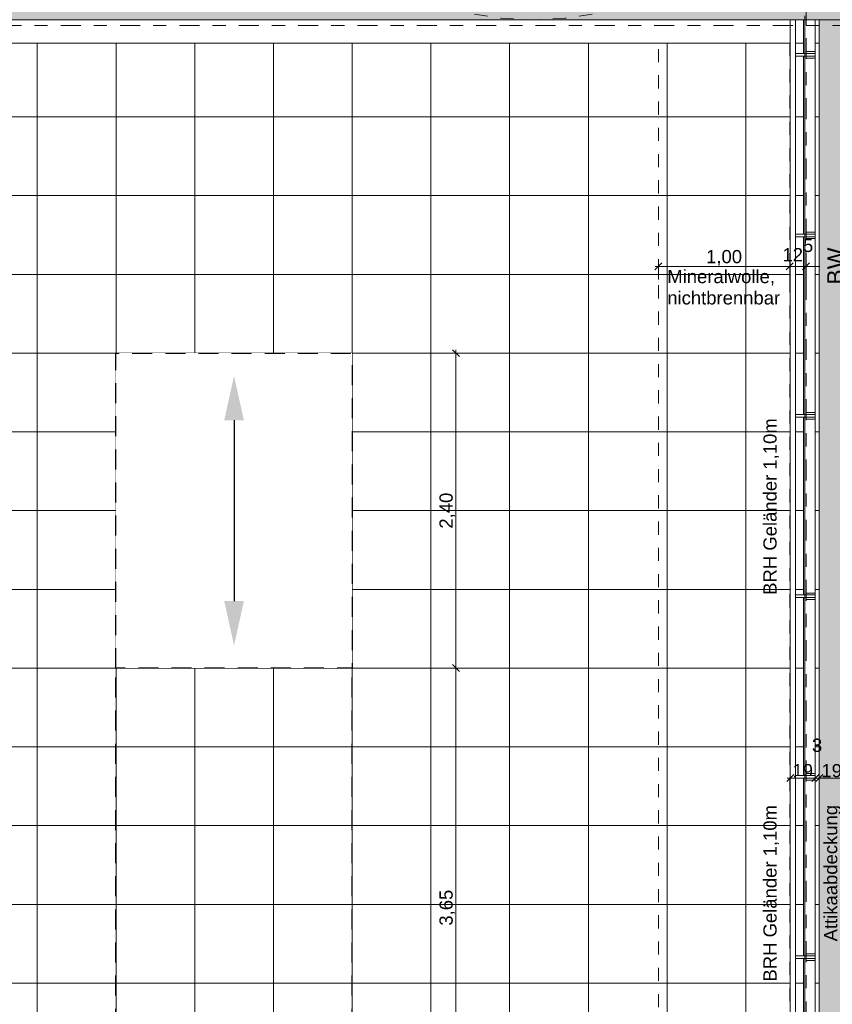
# Model space of a CAD drawing. Header units: metres. Extents: x -180 to 4, y -47 to 4.
# Tile 46 of 256: x -166.21 to -160.02, y -19.62 to -12.12. Entities that reach past the tile are written whole.
import ezdxf

# ---------------------------------------------------------------- set-up
doc = ezdxf.new("R2010")
doc.units = ezdxf.units.M
doc.header["$LTSCALE"] = 0.05
doc.header["$PDMODE"] = 1
doc.header["$PDSIZE"] = -2
for name, pattern in [('Dash Style-1', [1.999894, 0.999947, -0.999947]), ('ISO-02 Strichlinie', [3.81, 3.048, -0.762]), ('ISO-10 Strichpunktlinie', [4.699, 3.048, -0.762, 0.127, -0.762]), ('Linienart-53', [5.291531, 3.175, -1.058062, 0.352704, -0.705764]), ('VW-01 Strichlinie kurz', [1.999894, 0.999947, -0.999947])]:
    doc.linetypes.add(name, pattern=pattern)
doc.layers.get('0').update_dxf_attribs({"lineweight": 25})
for name, color, linetype, lineweight, true_color in [('30 -36 Dächer- 3 Dachbeläge', 7, 'Continuous', 15, 0x9999ff), ('30 -36 Dächer- 4 Dachbekleidungen', 7, 'Continuous', 9, 0xccccff), ('70 -72 Beschriftung- 1 Beschriftung allgemein', 7, 'Continuous', 9, 0xff6633), ('70 -72 Beschriftung- 7 Detailverweise Linie', 7, 'Continuous', 9, 0x00dd00), ('70 -76 Bemaßung- 2 Allgemein', 7, 'Continuous', 5, 0x6666cc)]:
    doc.layers.add(name, color=color, linetype=linetype, lineweight=lineweight, true_color=true_color)
for name, color, linetype, lineweight in [('30 -36 Dächer- 9 Sonstiges zur KG360', 7, 'VW-01 Strichlinie kurz', 9), ('60- 61 allgemeine Ausstattung- 4 Terrassen', 7, 'Continuous', 9), ('70 -71 Achsen- 1 Gebäudeachsen', 7, 'Linienart-53', 18), ('Keine', 7, 'Continuous', 9)]:
    doc.layers.add(name, color=color, linetype=linetype, lineweight=lineweight)
doc.styles.add('Arial', font='arial.ttf')
doc.dimstyles.new('k+k_klein', dxfattribs={"dimtxt": 0.075516, "dimasz": 0.05302, "dimexe": 0.05, "dimexo": 0.15, "dimgap": 0.005, "dimtad": 1, "dimdec": 3, "dimtxsty": 'Arial', "dimblk": 'VW_SLASH-2', "dimblk1": 'VW_SLASH-2', "dimblk2": 'VW_SLASH-2', "dimcen": 0, "dimdle": 0.025, "dimadec": 3, "dimazin": 0, "dimtfac": 0.75, "dimtdec": 3, "dimtix": 1, "dimtmove": 0, "dimatfit": 0, "dimldrblk": 'VW_FILLEDARROW', "dimfxl": 0.1, "dimfxlon": 1, "dimfrac": 2, "dimtolj": 1, "dimarcsym": 0})

# ---------------------------------------------------------------- blocks, each defined once
blk = doc.blocks.new('VW_SLASH-2')
at = {"color": 0, "linetype": 'ByBlock', "lineweight": -2, "transparency": 16777216}
blk.add_line((0.47, 0), (-1, 0), dxfattribs=at)
at = {"color": 0, "lineweight": 5, "transparency": 16777216, "flags": 128}
blk.add_lwpolyline([(0.5, 0.5), (-0.5, -0.5)], dxfattribs=at)
blk = doc.blocks.new('*D1014')
at = {"layer": '70 -76 Bemaßung- 2 Allgemein', "color": 0, "lineweight": -2}
for p, q in [((-161.346, -14.0962), (-161.346, -13.9462)), ((-160.346, -14.0962), (-160.346, -13.9462)), ((-160.399, -13.9962), (-161.293, -13.9962))]:
    blk.add_line(p, q, dxfattribs=at)
at = {"layer": 'Defpoints', "color": 0}
for p in [(-161.346, -13.9962), (-160.346, -16.4232), (-161.346, -16.475)]:
    blk.add_point(p, dxfattribs=at)
at = {"layer": '70 -76 Bemaßung- 2 Allgemein', "color": 0, "lineweight": -2, "xscale": 0.05302001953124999, "yscale": 0.05302001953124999, "zscale": 0.05302001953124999, "rotation": 180}
blk.add_blockref('VW_SLASH-2', (-161.346, -13.9962), dxfattribs=at)
at = {"layer": '70 -76 Bemaßung- 2 Allgemein', "color": 0, "lineweight": -2, "xscale": 0.05302001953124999, "yscale": 0.05302001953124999, "zscale": 0.05302001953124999}
blk.add_blockref('VW_SLASH-2', (-160.346, -13.9962), dxfattribs=at)
at = {"layer": '70 -76 Bemaßung- 2 Allgemein', "color": 0, "insert": (-160.846, -13.9307), "char_height": 0.10069, "attachment_point": 5, "style": 'Arial'}
blk.add_mtext('\\A1;1,00', dxfattribs=at)
blk = doc.blocks.new('VW_FILLEDARROW')
at = {"linetype": 'Continuous', "lineweight": 0, "transparency": 16777216}
blk.add_hatch(color=0, dxfattribs=at).paths.add_polyline_path([(-2.83, 0.76), (0, 0), (-2.83, -0.76)])
at = {"color": 0, "lineweight": 5, "transparency": 16777216, "flags": 128}
blk.add_lwpolyline([(-2.83, 0.76), (0, 0), (-2.83, -0.76)], close=True, dxfattribs=at)
blk = doc.blocks.new('*D1015')
at = {"layer": '70 -76 Bemaßung- 2 Allgemein', "color": 0, "lineweight": -2}
for p, q in [((-160.346, -14.0962), (-160.346, -13.9462)), ((-160.221, -14.0962), (-160.221, -13.9462)), ((-160.399, -13.9962), (-160.452, -13.9962)), ((-160.221, -13.9962), (-160.346, -13.9962)), ((-160.168, -13.9962), (-160.115, -13.9962))]:
    blk.add_line(p, q, dxfattribs=at)
at = {"layer": 'Defpoints', "color": 0}
for p in [(-160.346, -13.9962), (-160.221, -14.2552), (-160.346, -16.4232)]:
    blk.add_point(p, dxfattribs=at)
at = {"layer": '70 -76 Bemaßung- 2 Allgemein', "color": 0, "lineweight": -2, "xscale": 0.05302001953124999, "yscale": 0.05302001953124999, "zscale": 0.05302001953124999}
blk.add_blockref('VW_SLASH-2', (-160.346, -13.9962), dxfattribs=at)
at = {"layer": '70 -76 Bemaßung- 2 Allgemein', "color": 0, "lineweight": -2, "xscale": 0.05302001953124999, "yscale": 0.05302001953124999, "zscale": 0.05302001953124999, "rotation": 180}
blk.add_blockref('VW_SLASH-2', (-160.221, -13.9962), dxfattribs=at)
at = {"layer": '70 -76 Bemaßung- 2 Allgemein', "color": 0, "insert": (-160.2835, -13.8714), "char_height": 0.100689, "attachment_point": 5, "style": 'Arial'}
blk.add_mtext('\\A1;12\\S5^ ;', dxfattribs=at)
blk = doc.blocks.new('Gruppe-914')
at = {"layer": '70 -72 Beschriftung- 1 Beschriftung allgemein', "insert": (-160.5463, -16.498), "char_height": 0.100689, "attachment_point": 1, "rotation": 90, "line_spacing_factor": 0.970891, "style": 'Arial'}
blk.add_mtext('BRH Geländer 1,10m', dxfattribs=at)
blk = doc.blocks.new('Gruppe-915')
at = {"layer": '70 -72 Beschriftung- 1 Beschriftung allgemein', "insert": (-160.5463, -19.4447), "char_height": 0.100689, "attachment_point": 1, "rotation": 90, "line_spacing_factor": 0.970891, "style": 'Arial'}
blk.add_mtext('BRH Geländer 1,10m', dxfattribs=at)
blk = doc.blocks.new('*D1074')
at = {"layer": '70 -76 Bemaßung- 2 Allgemein', "color": 0, "lineweight": -2}
for p, q in [((-160.341, -17.8243), (-160.341, -17.945)), ((-160.204, -17.895), (-160.288, -17.895)), ((-160.151, -17.9074), (-160.151, -17.945))]:
    blk.add_line(p, q, dxfattribs=at)
at = {"layer": 'Defpoints', "color": 0}
for p in [(-160.341, -17.6743), (-160.151, -17.7574), (-160.341, -17.895)]:
    blk.add_point(p, dxfattribs=at)
at = {"layer": '70 -76 Bemaßung- 2 Allgemein', "color": 0, "lineweight": -2, "xscale": 0.05302001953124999, "yscale": 0.05302001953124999, "zscale": 0.05302001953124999, "rotation": 180}
blk.add_blockref('VW_SLASH-2', (-160.341, -17.895), dxfattribs=at)
at = {"layer": '70 -76 Bemaßung- 2 Allgemein', "color": 0, "lineweight": -2, "xscale": 0.05302001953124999, "yscale": 0.05302001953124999, "zscale": 0.05302001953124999}
blk.add_blockref('VW_SLASH-2', (-160.151, -17.895), dxfattribs=at)
at = {"layer": '70 -76 Bemaßung- 2 Allgemein', "color": 0, "insert": (-160.246, -17.8386), "char_height": 0.10069, "attachment_point": 5, "style": 'Arial'}
blk.add_mtext('\\A1;19', dxfattribs=at)
blk = doc.blocks.new('*D1075')
at = {"layer": '70 -76 Bemaßung- 2 Allgemein', "color": 0, "lineweight": -2}
for p, q in [((-160.121, -17.795), (-160.121, -17.945)), ((-160.174, -17.895), (-160.098, -17.895)), ((-160.151, -17.9074), (-160.151, -17.945))]:
    blk.add_line(p, q, dxfattribs=at)
at = {"layer": 'Defpoints', "color": 0}
for p in [(-160.121, -17.4609), (-160.151, -17.7574), (-160.151, -17.895)]:
    blk.add_point(p, dxfattribs=at)
at = {"layer": '70 -76 Bemaßung- 2 Allgemein', "color": 0, "lineweight": -2, "xscale": 0.05302001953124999, "yscale": 0.05302001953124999, "zscale": 0.05302001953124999, "rotation": 180}
blk.add_blockref('VW_SLASH-2', (-160.151, -17.895), dxfattribs=at)
at = {"layer": '70 -76 Bemaßung- 2 Allgemein', "color": 0, "lineweight": -2, "xscale": 0.05302001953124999, "yscale": 0.05302001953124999, "zscale": 0.05302001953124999}
blk.add_blockref('VW_SLASH-2', (-160.121, -17.895), dxfattribs=at)
at = {"layer": '70 -76 Bemaßung- 2 Allgemein', "color": 0, "insert": (-160.137, -17.6451), "char_height": 0.10069, "attachment_point": 5, "style": 'Arial'}
blk.add_mtext('\\A1;3', dxfattribs=at)
blk = doc.blocks.new('*D1076')
at = {"layer": '70 -76 Bemaßung- 2 Allgemein', "color": 0, "lineweight": -2}
for p, q in [((-160.121, -17.795), (-160.121, -17.945)), ((-159.931, -17.795), (-159.931, -17.945)), ((-159.984, -17.895), (-160.068, -17.895))]:
    blk.add_line(p, q, dxfattribs=at)
at = {"layer": 'Defpoints', "color": 0}
for p in [(-160.121, -17.4609), (-159.931, -17.5099), (-160.121, -17.895)]:
    blk.add_point(p, dxfattribs=at)
at = {"layer": '70 -76 Bemaßung- 2 Allgemein', "color": 0, "lineweight": -2, "xscale": 0.05302001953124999, "yscale": 0.05302001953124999, "zscale": 0.05302001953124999, "rotation": 180}
blk.add_blockref('VW_SLASH-2', (-160.121, -17.895), dxfattribs=at)
at = {"layer": '70 -76 Bemaßung- 2 Allgemein', "color": 0, "lineweight": -2, "xscale": 0.05302001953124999, "yscale": 0.05302001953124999, "zscale": 0.05302001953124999}
blk.add_blockref('VW_SLASH-2', (-159.931, -17.895), dxfattribs=at)
at = {"layer": '70 -76 Bemaßung- 2 Allgemein', "color": 0, "insert": (-160.026, -17.8386), "char_height": 0.10069, "attachment_point": 5, "style": 'Arial'}
blk.add_mtext('\\A1;19', dxfattribs=at)
blk = doc.blocks.new('*D1107')
at = {"layer": '70 -76 Bemaßung- 2 Allgemein', "color": 0, "lineweight": -2}
for p, q in [((-162.99, -14.657), (-162.84, -14.657)), ((-162.89, -17.004), (-162.89, -14.7101)), ((-162.99, -17.057), (-162.84, -17.057))]:
    blk.add_line(p, q, dxfattribs=at)
at = {"layer": 'Defpoints', "color": 0}
for p in [(-163.681, -14.657), (-162.89, -14.657), (-163.681, -17.057)]:
    blk.add_point(p, dxfattribs=at)
at = {"layer": '70 -76 Bemaßung- 2 Allgemein', "color": 0, "lineweight": -2, "xscale": 0.05302001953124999, "yscale": 0.05302001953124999, "zscale": 0.05302001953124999}
for p, rotation in [((-162.89, -14.657), 90), ((-162.89, -17.057), 270)]:
    blk.add_blockref('VW_SLASH-2', p, dxfattribs=dict(at, rotation=rotation))
at = {"layer": '70 -76 Bemaßung- 2 Allgemein', "color": 0, "insert": (-162.9555, -15.857), "char_height": 0.10069, "attachment_point": 5, "rotation": 90, "style": 'Arial'}
blk.add_mtext('\\A1;2,40', dxfattribs=at)
blk = doc.blocks.new('*D1108')
at = {"layer": '70 -76 Bemaßung- 2 Allgemein', "color": 0, "lineweight": -2}
for p, q in [((-162.99, -17.057), (-162.84, -17.057)), ((-162.89, -20.654), (-162.89, -17.1101)), ((-162.99, -20.707), (-162.84, -20.707))]:
    blk.add_line(p, q, dxfattribs=at)
at = {"layer": 'Defpoints', "color": 0}
for p in [(-163.681, -17.057), (-162.89, -17.057), (-163.881, -20.707)]:
    blk.add_point(p, dxfattribs=at)
at = {"layer": '70 -76 Bemaßung- 2 Allgemein', "color": 0, "lineweight": -2, "xscale": 0.05302001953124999, "yscale": 0.05302001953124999, "zscale": 0.05302001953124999}
for p, rotation in [((-162.89, -17.057), 90), ((-162.89, -20.707), 270)]:
    blk.add_blockref('VW_SLASH-2', p, dxfattribs=dict(at, rotation=rotation))
at = {"layer": '70 -76 Bemaßung- 2 Allgemein', "color": 0, "insert": (-162.9555, -18.882), "char_height": 0.10069, "attachment_point": 5, "rotation": 90, "style": 'Arial'}
blk.add_mtext('\\A1;3,65', dxfattribs=at)
blk = doc.blocks.new('Gruppe-1220')
at = {"color": 255}
blk.add_wipeout([(-160.221, -19.2495), (-160.151, -19.2495), (-160.151, -19.2695), (-160.221, -19.2695)], dxfattribs=at).dxf.layer = '30 -36 Dächer- 4 Dachbekleidungen'
at = {"layer": '30 -36 Dächer- 4 Dachbekleidungen', "flags": 128}
for points in [[(-160.221, -19.2495), (-160.221, -19.2345), (-160.151, -19.2345), (-160.151, -19.2495)], [(-160.221, -19.2495), (-160.151, -19.2495), (-160.151, -19.2695), (-160.221, -19.2695)], [(-160.221, -19.2695), (-160.221, -19.2845), (-160.151, -19.2845), (-160.151, -19.2695)]]:
    blk.add_lwpolyline(points, dxfattribs=at)
at = {"color": 255}
blk.add_wipeout([(-160.221, -19.2495), (-160.301, -19.2495), (-160.301, -19.2695), (-160.221, -19.2695)], dxfattribs=at).dxf.layer = '30 -36 Dächer- 4 Dachbekleidungen'
at = {"layer": '30 -36 Dächer- 4 Dachbekleidungen', "flags": 128}
blk.add_lwpolyline([(-160.221, -19.2495), (-160.301, -19.2495), (-160.301, -19.2695), (-160.221, -19.2695)], close=True, dxfattribs=at)
blk = doc.blocks.new('Gruppe-1221')
at = {"color": 255}
blk.add_wipeout([(-160.221, -17.8745), (-160.151, -17.8745), (-160.151, -17.8945), (-160.221, -17.8945)], dxfattribs=at).dxf.layer = '30 -36 Dächer- 4 Dachbekleidungen'
at = {"layer": '30 -36 Dächer- 4 Dachbekleidungen', "flags": 128}
for points in [[(-160.221, -17.8745), (-160.221, -17.8595), (-160.151, -17.8595), (-160.151, -17.8745)], [(-160.221, -17.8745), (-160.151, -17.8745), (-160.151, -17.8945), (-160.221, -17.8945)], [(-160.221, -17.8945), (-160.221, -17.9095), (-160.151, -17.9095), (-160.151, -17.8945)]]:
    blk.add_lwpolyline(points, dxfattribs=at)
at = {"color": 255}
blk.add_wipeout([(-160.221, -17.8745), (-160.301, -17.8745), (-160.301, -17.8945), (-160.221, -17.8945)], dxfattribs=at).dxf.layer = '30 -36 Dächer- 4 Dachbekleidungen'
at = {"layer": '30 -36 Dächer- 4 Dachbekleidungen', "flags": 128}
blk.add_lwpolyline([(-160.221, -17.8745), (-160.301, -17.8745), (-160.301, -17.8945), (-160.221, -17.8945)], close=True, dxfattribs=at)
blk = doc.blocks.new('Gruppe-1222')
at = {"color": 255}
blk.add_wipeout([(-160.221, -16.4995), (-160.151, -16.4995), (-160.151, -16.5195), (-160.221, -16.5195)], dxfattribs=at).dxf.layer = '30 -36 Dächer- 4 Dachbekleidungen'
at = {"layer": '30 -36 Dächer- 4 Dachbekleidungen', "flags": 128}
for points in [[(-160.221, -16.4995), (-160.221, -16.4845), (-160.151, -16.4845), (-160.151, -16.4995)], [(-160.221, -16.4995), (-160.151, -16.4995), (-160.151, -16.5195), (-160.221, -16.5195)], [(-160.221, -16.5195), (-160.221, -16.5345), (-160.151, -16.5345), (-160.151, -16.5195)]]:
    blk.add_lwpolyline(points, dxfattribs=at)
at = {"color": 255}
blk.add_wipeout([(-160.221, -16.4995), (-160.301, -16.4995), (-160.301, -16.5195), (-160.221, -16.5195)], dxfattribs=at).dxf.layer = '30 -36 Dächer- 4 Dachbekleidungen'
at = {"layer": '30 -36 Dächer- 4 Dachbekleidungen', "flags": 128}
blk.add_lwpolyline([(-160.221, -16.4995), (-160.301, -16.4995), (-160.301, -16.5195), (-160.221, -16.5195)], close=True, dxfattribs=at)
blk = doc.blocks.new('Gruppe-1223')
at = {"color": 255}
blk.add_wipeout([(-160.221, -15.1245), (-160.151, -15.1245), (-160.151, -15.1445), (-160.221, -15.1445)], dxfattribs=at).dxf.layer = '30 -36 Dächer- 4 Dachbekleidungen'
at = {"layer": '30 -36 Dächer- 4 Dachbekleidungen', "flags": 128}
for points in [[(-160.221, -15.1245), (-160.221, -15.1095), (-160.151, -15.1095), (-160.151, -15.1245)], [(-160.221, -15.1245), (-160.151, -15.1245), (-160.151, -15.1445), (-160.221, -15.1445)], [(-160.221, -15.1445), (-160.221, -15.1595), (-160.151, -15.1595), (-160.151, -15.1445)]]:
    blk.add_lwpolyline(points, dxfattribs=at)
at = {"color": 255}
blk.add_wipeout([(-160.221, -15.1245), (-160.301, -15.1245), (-160.301, -15.1445), (-160.221, -15.1445)], dxfattribs=at).dxf.layer = '30 -36 Dächer- 4 Dachbekleidungen'
at = {"layer": '30 -36 Dächer- 4 Dachbekleidungen', "flags": 128}
blk.add_lwpolyline([(-160.221, -15.1245), (-160.301, -15.1245), (-160.301, -15.1445), (-160.221, -15.1445)], close=True, dxfattribs=at)
blk = doc.blocks.new('Gruppe-1224')
at = {"color": 255}
blk.add_wipeout([(-160.221, -13.7495), (-160.151, -13.7495), (-160.151, -13.7695), (-160.221, -13.7695)], dxfattribs=at).dxf.layer = '30 -36 Dächer- 4 Dachbekleidungen'
at = {"layer": '30 -36 Dächer- 4 Dachbekleidungen', "flags": 128}
for points in [[(-160.221, -13.7495), (-160.221, -13.7345), (-160.151, -13.7345), (-160.151, -13.7495)], [(-160.221, -13.7495), (-160.151, -13.7495), (-160.151, -13.7695), (-160.221, -13.7695)], [(-160.221, -13.7695), (-160.221, -13.7845), (-160.151, -13.7845), (-160.151, -13.7695)]]:
    blk.add_lwpolyline(points, dxfattribs=at)
at = {"color": 255}
blk.add_wipeout([(-160.221, -13.7495), (-160.301, -13.7495), (-160.301, -13.7695), (-160.221, -13.7695)], dxfattribs=at).dxf.layer = '30 -36 Dächer- 4 Dachbekleidungen'
at = {"layer": '30 -36 Dächer- 4 Dachbekleidungen', "flags": 128}
blk.add_lwpolyline([(-160.221, -13.7495), (-160.301, -13.7495), (-160.301, -13.7695), (-160.221, -13.7695)], close=True, dxfattribs=at)
blk = doc.blocks.new('Gruppe-1225')
at = {"color": 255}
blk.add_wipeout([(-160.221, -12.3745), (-160.151, -12.3745), (-160.151, -12.3945), (-160.221, -12.3945)], dxfattribs=at).dxf.layer = '30 -36 Dächer- 4 Dachbekleidungen'
at = {"layer": '30 -36 Dächer- 4 Dachbekleidungen', "flags": 128}
for points in [[(-160.221, -12.3745), (-160.221, -12.3595), (-160.151, -12.3595), (-160.151, -12.3745)], [(-160.221, -12.3745), (-160.151, -12.3745), (-160.151, -12.3945), (-160.221, -12.3945)], [(-160.221, -12.3945), (-160.221, -12.4095), (-160.151, -12.4095), (-160.151, -12.3945)]]:
    blk.add_lwpolyline(points, dxfattribs=at)
at = {"color": 255}
blk.add_wipeout([(-160.221, -12.3745), (-160.301, -12.3745), (-160.301, -12.3945), (-160.221, -12.3945)], dxfattribs=at).dxf.layer = '30 -36 Dächer- 4 Dachbekleidungen'
at = {"layer": '30 -36 Dächer- 4 Dachbekleidungen', "flags": 128}
blk.add_lwpolyline([(-160.221, -12.3745), (-160.301, -12.3745), (-160.301, -12.3945), (-160.221, -12.3945)], close=True, dxfattribs=at)
blk = doc.blocks.new('Gruppe-1372')
at = {"layer": '60- 61 allgemeine Ausstattung- 4 Terrassen', "color": 252, "linetype": 'Continuous', "lineweight": 25, "true_color": 0x888888, "transparency": 33554687}
blk.add_line((-164.581, -15.1679), (-164.581, -16.5462), dxfattribs=at)
for points in [[(-164.656, -15.1679), (-164.581, -14.8302), (-164.506, -15.1679)], [(-164.656, -16.5462), (-164.581, -16.8839), (-164.506, -16.5462)]]:
    blk.add_solid(points, dxfattribs=at)
blk = doc.blocks.new('Gruppe-1394')
at = {"layer": '30 -36 Dächer- 9 Sonstiges zur KG360', "color": 9, "lineweight": 5, "true_color": 0xbababa, "flags": 128}
blk.add_lwpolyline([(-167.821, -7.117), (-167.576, -7.1291), (-167.3333, -7.1651), (-167.0953, -7.2247), (-166.8643, -7.3073), (-166.6425, -7.4122), (-166.4321, -7.5384), (-166.235, -7.6845), (-166.0532, -7.8493), (-165.8885, -8.0311), (-165.7423, -8.2281), (-165.6162, -8.4386), (-165.5113, -8.6603), (-165.4286, -8.8913), (-165.369, -9.1293), (-165.333, -9.372), (-165.321, -9.617), (-165.333, -9.8621), (-165.369, -10.1048), (-165.4286, -10.3428), (-165.5113, -10.5738), (-165.6162, -10.7955), (-165.7423, -11.006), (-165.8885, -11.203), (-166.0532, -11.3848), (-166.235, -11.5496), (-166.4321, -11.6957), (-166.6425, -11.8218), (-166.8643, -11.9267), (-167.0953, -12.0094), (-167.3333, -12.069), (-167.576, -12.105), (-167.821, -12.117), (-168.066, -12.105), (-168.3087, -12.069), (-168.5467, -12.0094), (-168.7777, -11.9267), (-168.9995, -11.8218), (-169.2099, -11.6957), (-169.407, -11.5496), (-169.5888, -11.3848), (-169.7535, -11.203), (-169.8997, -11.006), (-170.0258, -10.7955), (-170.1307, -10.5738), (-170.2134, -10.3428), (-170.273, -10.1048), (-170.309, -9.8621), (-170.321, -9.617), (-170.309, -9.372), (-170.273, -9.1293), (-170.2134, -8.8913), (-170.1307, -8.6603), (-170.0258, -8.4386), (-169.8997, -8.2281), (-169.7535, -8.0311), (-169.5888, -7.8493), (-169.407, -7.6845), (-169.2099, -7.5384), (-168.9995, -7.4122), (-168.7777, -7.3073), (-168.5467, -7.2247), (-168.3087, -7.1651), (-168.066, -7.1291)], close=True, dxfattribs=at)
at = {"layer": '30 -36 Dächer- 9 Sonstiges zur KG360', "lineweight": 9, "transparency": 33554687, "flags": 128}
blk.add_lwpolyline([(-167.821, -9.2758), (-167.4798, -9.6128), (-167.821, -9.9582), (-168.1622, -9.6213)], close=True, dxfattribs=at)
at = {"layer": '30 -36 Dächer- 9 Sonstiges zur KG360', "color": 7, "transparency": 33554687, "insert": (-167.4798, -9.4945), "char_height": 0.0881, "attachment_point": 1, "line_spacing_factor": 0.969685, "style": 'Arial'}
blk.add_mtext('Sekurant', dxfattribs=at)
at = {"color": 255, "linetype": 'Continuous', "transparency": 33554687}
blk.add_wipeout([(-167.8204, -9.6679), (-167.8254, -9.6677), (-167.8303, -9.667), (-167.8351, -9.6659), (-167.8399, -9.6642), (-167.8444, -9.6622), (-167.8487, -9.6596), (-167.8527, -9.6567), (-167.8565, -9.6534), (-167.8599, -9.6498), (-167.8629, -9.6458), (-167.8655, -9.6416), (-167.8677, -9.6371), (-167.8694, -9.6324), (-167.8707, -9.6276), (-167.8715, -9.6227), (-167.8718, -9.6177), (-167.8716, -9.6127), (-167.871, -9.6077), (-167.8698, -9.6029), (-167.8682, -9.5982), (-167.8661, -9.5936), (-167.8636, -9.5893), (-167.8607, -9.5853), (-167.8574, -9.5816), (-167.8537, -9.5782), (-167.8498, -9.5751), (-167.8455, -9.5725), (-167.841, -9.5703), (-167.8364, -9.5686), (-167.8315, -9.5673), (-167.8266, -9.5665), (-167.8216, -9.5662), (-167.8166, -9.5664), (-167.8117, -9.5671), (-167.8069, -9.5682), (-167.8021, -9.5699), (-167.7976, -9.5719), (-167.7933, -9.5744), (-167.7893, -9.5774), (-167.7855, -9.5807), (-167.7821, -9.5843), (-167.7791, -9.5883), (-167.7765, -9.5925), (-167.7743, -9.597), (-167.7726, -9.6017), (-167.7713, -9.6065), (-167.7705, -9.6114), (-167.7702, -9.6164), (-167.7704, -9.6214), (-167.771, -9.6263), (-167.7722, -9.6312), (-167.7738, -9.6359), (-167.7759, -9.6404), (-167.7784, -9.6447), (-167.7813, -9.6488), (-167.7846, -9.6525), (-167.7883, -9.6559), (-167.7922, -9.6589), (-167.7965, -9.6616), (-167.801, -9.6637), (-167.8056, -9.6655), (-167.8105, -9.6668), (-167.8154, -9.6675)], dxfattribs=at).dxf.layer = '30 -36 Dächer- 9 Sonstiges zur KG360'
at = {"layer": '30 -36 Dächer- 9 Sonstiges zur KG360', "linetype": 'Continuous', "transparency": 33554687, "flags": 128}
blk.add_lwpolyline([(-167.8204, -9.6679), (-167.8254, -9.6677), (-167.8303, -9.667), (-167.8351, -9.6659), (-167.8399, -9.6642), (-167.8444, -9.6622), (-167.8487, -9.6596), (-167.8527, -9.6567), (-167.8565, -9.6534), (-167.8599, -9.6498), (-167.8629, -9.6458), (-167.8655, -9.6416), (-167.8677, -9.6371), (-167.8694, -9.6324), (-167.8707, -9.6276), (-167.8715, -9.6227), (-167.8718, -9.6177), (-167.8716, -9.6127), (-167.871, -9.6077), (-167.8698, -9.6029), (-167.8682, -9.5982), (-167.8661, -9.5936), (-167.8636, -9.5893), (-167.8607, -9.5853), (-167.8574, -9.5816), (-167.8537, -9.5782), (-167.8498, -9.5751), (-167.8455, -9.5725), (-167.841, -9.5703), (-167.8364, -9.5686), (-167.8315, -9.5673), (-167.8266, -9.5665), (-167.8216, -9.5662), (-167.8166, -9.5664), (-167.8117, -9.5671), (-167.8069, -9.5682), (-167.8021, -9.5699), (-167.7976, -9.5719), (-167.7933, -9.5744), (-167.7893, -9.5774), (-167.7855, -9.5807), (-167.7821, -9.5843), (-167.7791, -9.5883), (-167.7765, -9.5925), (-167.7743, -9.597), (-167.7726, -9.6017), (-167.7713, -9.6065), (-167.7705, -9.6114), (-167.7702, -9.6164), (-167.7704, -9.6214), (-167.771, -9.6263), (-167.7722, -9.6312), (-167.7738, -9.6359), (-167.7759, -9.6404), (-167.7784, -9.6447), (-167.7813, -9.6488), (-167.7846, -9.6525), (-167.7883, -9.6559), (-167.7922, -9.6589), (-167.7965, -9.6616), (-167.801, -9.6637), (-167.8056, -9.6655), (-167.8105, -9.6668), (-167.8154, -9.6675)], close=True, dxfattribs=at)
blk = doc.blocks.new('Gruppe-1395')
at = {"layer": '30 -36 Dächer- 9 Sonstiges zur KG360', "color": 9, "lineweight": 5, "true_color": 0xbababa, "flags": 128}
blk.add_lwpolyline([(-162.301, -7.117), (-162.056, -7.1291), (-161.8133, -7.1651), (-161.5753, -7.2247), (-161.3443, -7.3073), (-161.1225, -7.4122), (-160.9121, -7.5384), (-160.715, -7.6845), (-160.5332, -7.8493), (-160.3685, -8.0311), (-160.2223, -8.2281), (-160.0962, -8.4386), (-159.9913, -8.6603), (-159.9086, -8.8913), (-159.849, -9.1293), (-159.813, -9.372), (-159.801, -9.617), (-159.813, -9.8621), (-159.849, -10.1048), (-159.9086, -10.3428), (-159.9913, -10.5738), (-160.0962, -10.7955), (-160.2223, -11.006), (-160.3685, -11.203), (-160.5332, -11.3848), (-160.715, -11.5496), (-160.9121, -11.6957), (-161.1225, -11.8218), (-161.3443, -11.9267), (-161.5753, -12.0094), (-161.8133, -12.069), (-162.056, -12.105), (-162.301, -12.117), (-162.546, -12.105), (-162.7887, -12.069), (-163.0267, -12.0094), (-163.2577, -11.9267), (-163.4795, -11.8218), (-163.6899, -11.6957), (-163.887, -11.5496), (-164.0688, -11.3848), (-164.2335, -11.203), (-164.3797, -11.006), (-164.5058, -10.7955), (-164.6107, -10.5738), (-164.6934, -10.3428), (-164.753, -10.1048), (-164.789, -9.8621), (-164.801, -9.617), (-164.789, -9.372), (-164.753, -9.1293), (-164.6934, -8.8913), (-164.6107, -8.6603), (-164.5058, -8.4386), (-164.3797, -8.2281), (-164.2335, -8.0311), (-164.0688, -7.8493), (-163.887, -7.6845), (-163.6899, -7.5384), (-163.4795, -7.4122), (-163.2577, -7.3073), (-163.0267, -7.2247), (-162.7887, -7.1651), (-162.546, -7.1291)], close=True, dxfattribs=at)
at = {"layer": '30 -36 Dächer- 9 Sonstiges zur KG360', "lineweight": 9, "transparency": 33554687, "flags": 128}
blk.add_lwpolyline([(-162.301, -9.2758), (-161.9598, -9.6128), (-162.301, -9.9582), (-162.6422, -9.6213)], close=True, dxfattribs=at)
at = {"layer": '30 -36 Dächer- 9 Sonstiges zur KG360', "color": 7, "transparency": 33554687, "insert": (-161.9598, -9.4945), "char_height": 0.0881, "attachment_point": 1, "line_spacing_factor": 0.969685, "style": 'Arial'}
blk.add_mtext('Sekurant', dxfattribs=at)
at = {"color": 255, "linetype": 'Continuous', "transparency": 33554687}
blk.add_wipeout([(-162.3004, -9.6679), (-162.3054, -9.6677), (-162.3103, -9.667), (-162.3151, -9.6659), (-162.3199, -9.6642), (-162.3244, -9.6622), (-162.3287, -9.6596), (-162.3327, -9.6567), (-162.3365, -9.6534), (-162.3399, -9.6498), (-162.3429, -9.6458), (-162.3455, -9.6416), (-162.3477, -9.6371), (-162.3494, -9.6324), (-162.3507, -9.6276), (-162.3515, -9.6227), (-162.3518, -9.6177), (-162.3516, -9.6127), (-162.351, -9.6077), (-162.3498, -9.6029), (-162.3482, -9.5982), (-162.3461, -9.5936), (-162.3436, -9.5893), (-162.3407, -9.5853), (-162.3374, -9.5816), (-162.3337, -9.5782), (-162.3298, -9.5751), (-162.3255, -9.5725), (-162.321, -9.5703), (-162.3164, -9.5686), (-162.3115, -9.5673), (-162.3066, -9.5665), (-162.3016, -9.5662), (-162.2966, -9.5664), (-162.2917, -9.5671), (-162.2869, -9.5682), (-162.2821, -9.5699), (-162.2776, -9.5719), (-162.2733, -9.5744), (-162.2693, -9.5774), (-162.2655, -9.5807), (-162.2621, -9.5843), (-162.2591, -9.5883), (-162.2565, -9.5925), (-162.2543, -9.597), (-162.2526, -9.6017), (-162.2513, -9.6065), (-162.2505, -9.6114), (-162.2502, -9.6164), (-162.2504, -9.6214), (-162.251, -9.6263), (-162.2522, -9.6312), (-162.2538, -9.6359), (-162.2559, -9.6404), (-162.2584, -9.6447), (-162.2613, -9.6488), (-162.2646, -9.6525), (-162.2683, -9.6559), (-162.2722, -9.6589), (-162.2765, -9.6616), (-162.281, -9.6637), (-162.2856, -9.6655), (-162.2905, -9.6668), (-162.2954, -9.6675)], dxfattribs=at).dxf.layer = '30 -36 Dächer- 9 Sonstiges zur KG360'
at = {"layer": '30 -36 Dächer- 9 Sonstiges zur KG360', "linetype": 'Continuous', "transparency": 33554687, "flags": 128}
blk.add_lwpolyline([(-162.3004, -9.6679), (-162.3054, -9.6677), (-162.3103, -9.667), (-162.3151, -9.6659), (-162.3199, -9.6642), (-162.3244, -9.6622), (-162.3287, -9.6596), (-162.3327, -9.6567), (-162.3365, -9.6534), (-162.3399, -9.6498), (-162.3429, -9.6458), (-162.3455, -9.6416), (-162.3477, -9.6371), (-162.3494, -9.6324), (-162.3507, -9.6276), (-162.3515, -9.6227), (-162.3518, -9.6177), (-162.3516, -9.6127), (-162.351, -9.6077), (-162.3498, -9.6029), (-162.3482, -9.5982), (-162.3461, -9.5936), (-162.3436, -9.5893), (-162.3407, -9.5853), (-162.3374, -9.5816), (-162.3337, -9.5782), (-162.3298, -9.5751), (-162.3255, -9.5725), (-162.321, -9.5703), (-162.3164, -9.5686), (-162.3115, -9.5673), (-162.3066, -9.5665), (-162.3016, -9.5662), (-162.2966, -9.5664), (-162.2917, -9.5671), (-162.2869, -9.5682), (-162.2821, -9.5699), (-162.2776, -9.5719), (-162.2733, -9.5744), (-162.2693, -9.5774), (-162.2655, -9.5807), (-162.2621, -9.5843), (-162.2591, -9.5883), (-162.2565, -9.5925), (-162.2543, -9.597), (-162.2526, -9.6017), (-162.2513, -9.6065), (-162.2505, -9.6114), (-162.2502, -9.6164), (-162.2504, -9.6214), (-162.251, -9.6263), (-162.2522, -9.6312), (-162.2538, -9.6359), (-162.2559, -9.6404), (-162.2584, -9.6447), (-162.2613, -9.6488), (-162.2646, -9.6525), (-162.2683, -9.6559), (-162.2722, -9.6589), (-162.2765, -9.6616), (-162.281, -9.6637), (-162.2856, -9.6655), (-162.2905, -9.6668), (-162.2954, -9.6675)], close=True, dxfattribs=at)
blk = doc.blocks.new('Gruppe-1433')
at = {"layer": 'Keine', "color": 7}
for name in ['Gruppe-1394', 'Gruppe-1395']:
    blk.add_blockref(name, (0, 0), dxfattribs=at)
at = {"layer": '30 -36 Dächer- 3 Dachbeläge', "linetype": 'Continuous', "lineweight": 0, "transparency": 33554687}
h = blk.add_hatch(color=254, dxfattribs=at)
h.paths.add_polyline_path([(-175.841, -12.117), (-159.801, -12.117), (-159.801, -0.027), (-175.841, -0.027)])
h.paths.add_polyline_path([(-160.051, -0.277), (-160.051, -11.867), (-175.591, -11.867), (-175.591, -0.277)])
at = {"layer": '30 -36 Dächer- 3 Dachbeläge', "flags": 128}
blk.add_lwpolyline([(-175.841, -12.117), (-159.801, -12.117), (-159.801, -0.027), (-175.841, -0.027)], close=True, dxfattribs=at)
blk = doc.blocks.new('_Dach_2D Bemaßung_ Beschriftung (2D)')
at = {"layer": '70 -72 Beschriftung- 1 Beschriftung allgemein'}
blk.add_line((-160.23099996, -12.08704198), (-160.23099996, -31.58704198), dxfattribs=at)
at = {"layer": '70 -72 Beschriftung- 7 Detailverweise Linie', "linetype": 'ISO-10 Strichpunktlinie', "flags": 128}
blk.add_lwpolyline([(-176.32, 0.3208767), (-99.01, 0.3208767), (-99.01, -12.16), (-176.32, -12.16)], close=True, dxfattribs=at)
blk = doc.blocks.new('_Achsen (3D)')
at = {"layer": '70 -71 Achsen- 1 Gebäudeachsen', "transparency": 33554687}
blk.add_line((-160.221, 3.8), (-160.221, -46.172), dxfattribs=at)
blk = doc.blocks.new('Gruppe-1384')
at = {"layer": '60- 61 allgemeine Ausstattung- 4 Terrassen', "linetype": 'Continuous', "lineweight": 9, "transparency": 33554534}
h = blk.add_hatch(dxfattribs=at)
h.set_pattern_fill('Platte 60_60 SRF-1', style=0, pattern_type=2)
h.set_pattern_definition([(90, (-168.481, -14.65704), (-0.6, 7e-17), []), (0, (-168.481, -14.65704), (0, 0.6), [])])
h.paths.add_polyline_path([(-175.67599996, -12.29404198), (-160.12099996, -12.29404198), (-160.12099996, -31.45204198), (-175.67599996, -31.45204198)])
at = {"layer": '60- 61 allgemeine Ausstattung- 4 Terrassen', "color": 252, "linetype": 'Continuous', "lineweight": 9, "true_color": 0x888888, "flags": 128}
blk.add_lwpolyline([(-175.67599996, -12.29404198), (-160.12099996, -12.29404198), (-160.12099996, -31.45204198), (-175.67599996, -31.45204198)], close=True, dxfattribs=at)
at = {"color": 255, "linetype": 'Continuous', "lineweight": 9, "transparency": 33554687}
blk.add_wipeout([(-129.83124836, -12.23704198), (-129.83124836, -12.71704198), (-159.47099996, -12.71704198), (-159.47099996, -39.25704198), (-129.83124836, -39.25704198), (-129.83124836, -39.73704198), (-160.51099996, -39.73704198), (-160.51099996, -31.61704198), (-159.93099996, -31.61704198), (-159.93099996, -12.23704198)], dxfattribs=at).dxf.layer = '30 -36 Dächer- 3 Dachbeläge'
at = {"color": 255}
blk.add_wipeout([(-163.48826764, -31.41204198), (-175.63599996, -31.41204198), (-175.63599996, -12.11704198), (-175.67599996, -12.11704198), (-175.67599996, -31.45204198), (-163.48826764, -31.45204198)], dxfattribs=at).dxf.layer = '30 -36 Dächer- 4 Dachbekleidungen'
at = {"layer": '30 -36 Dächer- 3 Dachbeläge', "linetype": 'Continuous', "lineweight": 0}
blk.add_hatch(color=254, dxfattribs=at).paths.add_polyline_path([(-100.01799996, -12.23704198), (-100.01799996, -12.11704198), (-160.12099996, -12.11704198), (-160.12099996, -31.45204198), (-161.04799996, -31.45204198), (-161.04799996, -31.61704198), (-160.09099996, -31.61704198), (-160.09099996, -39.25704198), (-159.93099996, -39.25704198), (-159.93099996, -12.23704198)])
at = {"layer": '30 -36 Dächer- 3 Dachbeläge', "flags": 128}
blk.add_lwpolyline([(-100.01799996, -12.23704198), (-100.01799996, -12.11704198), (-160.12099996, -12.11704198), (-160.12099996, -31.45204198), (-161.04799996, -31.45204198), (-161.04799996, -31.61704198), (-160.09099996, -31.61704198), (-160.09099996, -39.25704198), (-159.93099996, -39.25704198), (-159.93099996, -12.23704198)], close=True, dxfattribs=at)
at = {"layer": '70 -72 Beschriftung- 1 Beschriftung allgemein', "rotation": 90, "line_spacing_factor": 0.970891, "style": 'Arial'}
for s, insert, char_height, attachment_point in [('BW', (-159.93379719, -13.85233797), 0.125860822, 9), ('Attikaabdeckung', (-159.95251755, -19.13908123), 0.1006886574, 7)]:
    blk.add_mtext(s, dxfattribs=dict(at, insert=insert, char_height=char_height, attachment_point=attachment_point))
at = {"color": 255}
blk.add_wipeout([(-175.82599996, -12.11704198), (-175.82599996, -31.60204198), (-163.58826764, -31.60204198), (-163.58826764, -31.51204198), (-175.73599996, -31.51204198), (-175.73599996, -12.11704198)], dxfattribs=at).dxf.layer = '30 -36 Dächer- 4 Dachbekleidungen'
blk.add_wipeout([(-160.24099996, -31.51204198), (-160.98799996, -31.51204198), (-160.98799996, -31.60204198), (-160.15099996, -31.60204198), (-160.15099996, -12.11704198), (-160.24099996, -12.11704198)], dxfattribs=at).dxf.layer = '30 -36 Dächer- 4 Dachbekleidungen'
at = {"color": 255, "linetype": 'ISO-02 Strichlinie', "lineweight": 25, "transparency": 33554559}
blk.add_wipeout([(-165.48099996, -17.05704198), (-165.48099996, -14.65704198), (-163.68099996, -14.65704198), (-163.68099996, -17.05704198)], dxfattribs=at).dxf.layer = '60- 61 allgemeine Ausstattung- 4 Terrassen'
at = {"layer": '30 -36 Dächer- 4 Dachbekleidungen', "flags": 128}
blk.add_lwpolyline([(-160.24099996, -31.51204198), (-160.98799996, -31.51204198), (-160.98799996, -31.60204198), (-160.15099996, -31.60204198), (-160.15099996, -12.11704198), (-160.24099996, -12.11704198)], close=True, dxfattribs=at)
at = {"layer": '60- 61 allgemeine Ausstattung- 4 Terrassen', "color": 252, "linetype": 'ISO-02 Strichlinie', "lineweight": 25, "true_color": 0x888888, "transparency": 33554687}
for p, q in [((-165.48099996, -20.05704198), (-165.48099996, -17.05704198)), ((-163.68099996, -20.05704198), (-163.68099996, -17.05704198))]:
    blk.add_line(p, q, dxfattribs=at)
at = {"layer": '60- 61 allgemeine Ausstattung- 4 Terrassen', "color": 252, "linetype": 'ISO-02 Strichlinie', "lineweight": 25, "true_color": 0x888888, "transparency": 33554687, "flags": 128}
blk.add_lwpolyline([(-165.48099996, -17.05704198), (-165.48099996, -14.65704198), (-163.68099996, -14.65704198), (-163.68099996, -17.05704198)], close=True, dxfattribs=at)
at = {"layer": '60- 61 allgemeine Ausstattung- 4 Terrassen', "color": 7, "transparency": 33554687}
blk.add_blockref('Gruppe-1372', (0, 0), dxfattribs=at)
at = {"layer": '70 -72 Beschriftung- 1 Beschriftung allgemein', "color": 7}
for name in ['Gruppe-914', 'Gruppe-915']:
    blk.add_blockref(name, (0, 0), dxfattribs=at)
at = {"layer": '70 -76 Bemaßung- 2 Allgemein'}
for base, p1, p2, text, picture, middle in [((-162.89, -14.65704198), (-163.68099996, -17.05704198), (-163.68099996, -14.65704198), '2,40', '*D1107', (-162.95546354, -15.85704198)), ((-162.89, -17.05704198), (-163.88099996, -20.70704198), (-163.68099996, -17.05704198), '3,65', '*D1108', (-162.95546354, -18.88204198))]:
    dim = blk.add_linear_dim(base=base, p1=p1, p2=p2, angle=270, text=text, dimstyle='k+k_klein', override={"dimtxt": 0.100689, "dimgap": 0.005, "dimdec": 8, "dimpost": '<>', "dimtxsty": 'Arial', "dimtmove": 2}, dxfattribs=at)
    dim.commit()
    dim.dimension.update_dxf_attribs({"geometry": picture, "text_midpoint": middle})
dim = blk.add_linear_dim(base=(-160.15099996, -17.895), p1=(-160.12099996, -17.46091824), p2=(-160.15099996, -17.75738534), text='3', dimstyle='k+k_klein', override={"dimtxt": 0.100689, "dimgap": 0.168901, "dimdec": 8, "dimpost": '<>', "dimtxsty": 'Arial', "dimtmove": 2}, dxfattribs=at)
dim.commit()
dim.dimension.update_dxf_attribs({"geometry": '*D1075', "text_midpoint": (-160.13704156, -17.64513694), "dimtype": 160})
dim = blk.add_linear_dim(base=(-160.12099996, -17.895), p1=(-159.93099996, -17.50986891), p2=(-160.12099996, -17.46091824), text='19', dimstyle='k+k_klein', override={"dimtxt": 0.100689, "dimgap": 0.005, "dimdec": 8, "dimpost": '<>', "dimtxsty": 'Arial', "dimtmove": 2}, dxfattribs=at)
dim.commit()
dim.dimension.update_dxf_attribs({"geometry": '*D1076', "text_midpoint": (-160.02599996, -17.83859844)})
at = {"color": 255}
blk.add_wipeout([(-160.34099996, -12.11704198), (-160.30099996, -12.11704198), (-160.30099996, -31.45204198), (-160.34099996, -31.45204198)], dxfattribs=at).dxf.layer = '30 -36 Dächer- 4 Dachbekleidungen'
at = {"layer": '30 -36 Dächer- 4 Dachbekleidungen', "flags": 128}
blk.add_lwpolyline([(-160.34099996, -12.11704198), (-160.30099996, -12.11704198), (-160.30099996, -31.45204198), (-160.34099996, -31.45204198)], close=True, dxfattribs=at)
at = {"layer": '70 -72 Beschriftung- 1 Beschriftung allgemein', "linetype": 'Dash Style-1', "flags": 128}
blk.add_lwpolyline([(-161.34599996, -12.29404198), (-160.34599996, -12.29404198), (-160.34599996, -31.46704198), (-161.34599996, -31.46704198)], close=True, dxfattribs=at)
at = {"layer": '70 -72 Beschriftung- 1 Beschriftung allgemein', "insert": (-161.27887483, -14.02283311), "char_height": 0.1006886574, "attachment_point": 1, "line_spacing_factor": 0.96878, "style": 'Arial'}
blk.add_mtext('Mineralwolle,\\Pnichtbrennbar', dxfattribs=at)
at = {"layer": '70 -76 Bemaßung- 2 Allgemein'}
for base, p1, p2, text, override, picture, middle in [((-161.34599996, -13.99616899), (-160.34599996, -16.42321097), (-161.34599996, -16.47499633), '1,00', {"dimtxt": 0.100689, "dimgap": 0.005, "dimdec": 8, "dimpost": '<>', "dimtxsty": 'Arial', "dimtmove": 2}, '*D1014', (-160.84599996, -13.93070545)), ((-160.34599996, -13.99616899), (-160.22099996, -14.25522907), (-160.34599996, -16.42321097), '12\\S5^ ;', {"dimtxt": 0.100689, "dimgap": 0.005, "dimdec": 8, "dimpost": '<>', "dimtxsty": 'Arial', "dimtix": 0, "dimtmove": 2}, '*D1015', (-160.28349996, -13.87139218)), ((-160.34099996, -17.895), (-160.15099996, -17.75738534), (-160.34099996, -17.67433773), '19', {"dimtxt": 0.100689, "dimgap": 0.005, "dimdec": 8, "dimpost": '<>', "dimtxsty": 'Arial', "dimtmove": 2}, '*D1074', (-160.24599996, -17.83859844))]:
    dim = blk.add_linear_dim(base=base, p1=p1, p2=p2, text=text, dimstyle='k+k_klein', override=override, dxfattribs=at)
    dim.commit()
    dim.dimension.update_dxf_attribs({"geometry": picture, "text_midpoint": middle})
at = {"layer": '70 -72 Beschriftung- 1 Beschriftung allgemein', "color": 7}
for name in ['Gruppe-1225', 'Gruppe-1224', 'Gruppe-1223', 'Gruppe-1222', 'Gruppe-1221', 'Gruppe-1220']:
    blk.add_blockref(name, (0, 0), dxfattribs=at)
blk = doc.blocks.new('_Dach_2D (2D)')
at = {"layer": '60- 61 allgemeine Ausstattung- 4 Terrassen', "color": 7}
blk.add_blockref('Gruppe-1384', (0, 0), dxfattribs=at)
at = {"layer": '70 -72 Beschriftung- 1 Beschriftung allgemein', "color": 7}
blk.add_blockref('Gruppe-1433', (0, 0), dxfattribs=at)

msp = doc.modelspace()

# ---------------------------------------------------------------- block references
at = {"layer": 'Keine', "color": 1}
msp.add_blockref('_Dach_2D (2D)', (0, 0), dxfattribs=at)

# ---------------------------------------------------------------- next in the draw order: block references
msp.add_blockref('_Dach_2D Bemaßung_ Beschriftung (2D)', (0, 0), dxfattribs=at)

# ---------------------------------------------------------------- next in the draw order: block references
msp.add_blockref('_Achsen (3D)', (0, 0), dxfattribs=at)

doc.saveas('drawing.dxf')
